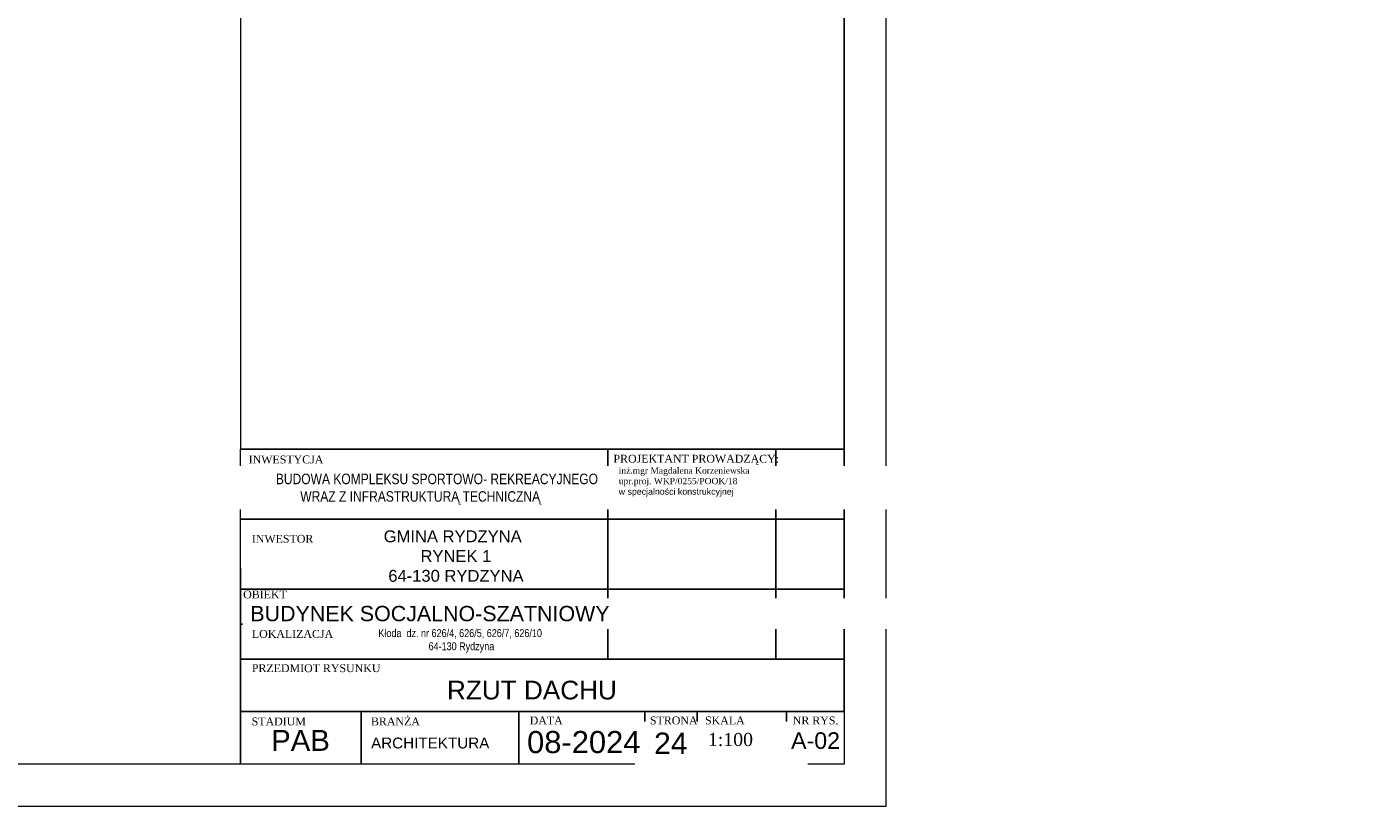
# Model space of a CAD drawing. Header units: millimetres. Extents: x 90503 to 95630, y -17692 to -14722.
# Tile 2 of 3: x 93066 to 95630, y -17692 to -16207. Entities that reach past the tile are written whole.
import ezdxf

# ---------------------------------------------------------------- set-up
doc = ezdxf.new("R2010")
doc.units = ezdxf.units.MM
doc.header["$LTSCALE"] = 100
doc.header["$MEASUREMENT"] = 0
for name, color, linetype in [('DRZWI', 7, 'Continuous'), ('Okno', 4, 'Continuous'), ('Warstwa4', 4, 'Continuous')]:
    doc.layers.add(name, color=color, linetype=linetype)
doc.layers.add('RAMKA I OPISY', color=4, linetype='Continuous', lineweight=18)
doc.layers.add('Wentyl', color=4, linetype='Continuous', lineweight=18)
doc.styles.add('styl3', font='txt.shx', dxfattribs={"height": 100})
doc.styles.add('styl4', font='TIMES.TTF', dxfattribs={"height": 100})
doc.styles.add('style4', font='TIMES.TTF', dxfattribs={"height": 15})

msp = doc.modelspace()

# ---------------------------------------------------------------- linework, layer by layer
at = {"layer": 'DRZWI', "color": 4, "linetype": 'Continuous'}
for p, q in [((94172.9, -17145.4), (93472.9, -17145.4)), ((94172.9, -17278.7), (93472.9, -17278.7)), ((94622.9, -17278.7), (94172.9, -17278.7))]:
    msp.add_line(p, q, dxfattribs=at)
at = {"layer": 'Warstwa4'}
for p, q in [((94172.9, -17012), (94172.9, -17337)), ((94492.9, -17012), (94492.9, -17412)), ((94622.9, -17145.4), (94172.9, -17145.4)), ((93472.9, -17238.4), (93472.9, -17612)), ((94172.9, -17345.4), (93472.9, -17345.4)), ((94172.9, -17337), (94172.9, -17412)), ((93472.9, -17412), (94622.9, -17412)), ((93472.9, -17512), (94622.9, -17512)), ((93702.9, -17512), (93702.9, -17612)), ((94002.9, -17512), (94002.9, -17612)), ((94242.9, -17512), (94242.9, -17612)), ((94342.9, -17512), (94342.9, -17612)), ((94512.9, -17512), (94512.9, -17612))]:
    msp.add_line(p, q, dxfattribs=at)
at = {"layer": 'Wentyl'}
for p, q in [((94702.9, -17692), (94702.9, -14722)), ((94622.9, -17012), (93472.9, -17012)), ((94622.9, -17512), (94622.9, -17012))]:
    msp.add_line(p, q, dxfattribs=at)
for points in [[(93472.9, -17012), (94622.9, -17012), (94622.9, -14801.9), (93472.9, -14801.9)], [(93472.9, -17012), (94622.9, -17012), (94622.9, -17612), (93472.9, -17612)]]:
    msp.add_lwpolyline(points, close=True, dxfattribs=at)

# ---------------------------------------------------------------- texts
at = {"layer": 'Okno', "insert": (93623.2, -17166.6), "char_height": 22.575, "width": 1642.401, "attachment_point": 1, "style": 'styl3'}
msp.add_mtext('{\\fArial|b0|i0|c238|p34;              GMINA RYDZYNA\\P                      RYNEK 1\\P               64-130 RYDZYNA}', dxfattribs=at)
at = {"layer": 'RAMKA I OPISY', "insert": (93866.4, -17453.1), "char_height": 35.63, "width": 2592.174, "attachment_point": 1, "style": 'styl3'}
msp.add_mtext('{\\fArial|b0|i0|c238|p34;RZUT DACHU}', dxfattribs=at)
at = {"layer": 'Warstwa4', "linetype": 'ByBlock', "insert": (94183.4, -17022.5), "char_height": 15, "width": 378.848, "attachment_point": 1, "style": 'styl3'}
msp.add_mtext('{\\fTimes New Roman|b0|i0|c238|p18;PROJEKTANT PROWADZĄCY:}', dxfattribs=at)
at = {"layer": 'Warstwa4', "attachment_point": 1}
for s, insert, char_height, width, style in [('{\\fTimes New Roman|b0|i0|c238|p18;INWESTYCJA}', (93488.7, -17023.9), 15, 203.942, 'styl3'), ('{\\fTimes New Roman|b0|i0|c238|p18;INWESTOR}', (93494.8, -17175.1), 15, 203.942, 'styl3'), ('{\\fTimes New Roman|b0|i0|c238|p18;OBIEKT}', (93478.2, -17281.2), 15, 203.942, 'styl3'), ('{\\fTimes New Roman|b0|i0|c238|p18;LOKALIZACJA}', (93494.8, -17356.4), 15, 203.942, 'styl3'), ('{\\fTimes New Roman|b0|i0|c238|p18;PRZEDMIOT RYSUNKU}', (93494.8, -17421.7), 15, 409.181, 'styl3'), ('{\\fTimes New Roman|b0|i0|c238|p18;STADIUM}', (93494.4, -17523.2), 15, 203.942, 'styl3'), ('{\\fTimes New Roman|b0|i0|c238|p18;BRANŻA}', (93721.7, -17523.2), 15, 203.942, 'styl3'), ('{\\fTimes New Roman|b0|i0|c238|p18;DATA}', (94023.9, -17521.3), 15, 203.942, 'styl3'), ('{\\fTimes New Roman|b0|i0|c238|p18;STRONA}', (94252.9, -17521.3), 15, 203.942, 'styl3'), ('{\\fTimes New Roman|b0|i0|c238|p18;SKALA}', (94357.8, -17521.3), 15, 203.942, 'styl3'), ('{\\fArial|b0|i0|c238|p34;\\H1.929515x;  PAB', (93500.5, -17546.8), 20.731, 912.867, 'style4'), ('{\\farial|b0|i0|c238|p34;08\\farial|b0|i0|c0|p34;-2024}', (94018.9, -17548.9), 42.12, 295, 'styl3'), ('{\\fArial CE|b0|i0|c238|p34;ARCHITEKTURA}', (93721.8, -17561.4), 20.731, 912.867, 'style4')]:
    msp.add_mtext(s, dxfattribs=dict(at, insert=insert, char_height=char_height, width=width, style=style))
at = {"layer": 'Wentyl', "insert": (94193.4, -17046.5), "char_height": 12, "width": 530.88, "attachment_point": 1, "style": 'styl4'}
msp.add_mtext('inż.mgr Magdalena Korzeniewska \\Pupr.proj. WKP/0255/POOK/18\\P{\\fArial|b0|i0|c238|p34;w specjalności konstrukcyjnej}', dxfattribs=at)

# ---------------------------------------------------------------- next in the draw order: texts
at = {"layer": 'Warstwa4', "insert": (94497.1, -17551.4), "char_height": 31.59, "width": 221.25, "attachment_point": 1, "style": 'styl3', "bg_fill": 2}
msp.add_mtext('{\\fArial|b0|i0|c238|p34;  A-02}', dxfattribs=at)

# ---------------------------------------------------------------- next in the draw order: linework, layer by layer
at = {"layer": 'Wentyl'}
for points in [[(90502.9, -17692), (94702.9, -17692), (94702.9, -14722), (90502.9, -14722)], [(90732.9, -14802), (94622.9, -14802), (94622.9, -17612), (90732.9, -17612)]]:
    msp.add_lwpolyline(points, close=True, dxfattribs=at)

# ---------------------------------------------------------------- next in the draw order: texts
at = {"layer": 'Warstwa4', "insert": (94524.9, -17521.3), "char_height": 15, "width": 203.942, "attachment_point": 1, "style": 'styl3'}
msp.add_mtext('{\\fTimes New Roman|b0|i0|c238|p18;NR RYS.}', dxfattribs=at)

# ---------------------------------------------------------------- next in the draw order: texts
at = {"layer": 'Okno', "attachment_point": 1, "style": 'styl3', "bg_fill": 2}
for s, insert, char_height, width in [('\\pxqc;{\\fArial Narrow|b0|i0|c238|p34;\\H0.685218x;          BUDOWA KOMPLEKSU SPORTOWO- REKREACYJNEGO \\P\\H1x;WRAZ Z INFRASTRUKTURĄ TECHNICZNĄ}', (92753.6, -17058.5), 29.188, 2123.508), ('\\pxqc;{\\fArial Narrow|b0|i0|c238|p34;Kłoda  dz. nr 626/4, 626/5, 626/7, 626/10 \\P 64-130 Rydzyna}', (93725, -17354.9), 15, 332.957)]:
    msp.add_mtext(s, dxfattribs=dict(at, insert=insert, char_height=char_height, width=width))
at = {"layer": 'Warstwa4', "insert": (94244.8, -17551.9), "char_height": 41.067, "width": 287.625, "attachment_point": 1, "style": 'styl3', "bg_fill": 2}
msp.add_mtext('{\\fArial|b0|i0|c238|p34; 24}', dxfattribs=at)

# ---------------------------------------------------------------- next in the draw order: texts
at = {"layer": 'Okno', "insert": (93491.9, -17310.5), "char_height": 29.188, "width": 2123.508, "attachment_point": 1, "style": 'styl3', "bg_fill": 2}
msp.add_mtext('{\\farial|b0|i0|c238|p34;BUDYNEK SOCJALNO-SZATNIOWY}', dxfattribs=at)
at = {"layer": 'Okno', "insert": (94363.2, -17552.6), "char_height": 25, "width": 294.9, "attachment_point": 1, "style": 'styl3'}
msp.add_mtext('{\\fTimes New Roman|b0|i0|c238|p18;1:100}', dxfattribs=at)

doc.saveas('drawing.dxf')
